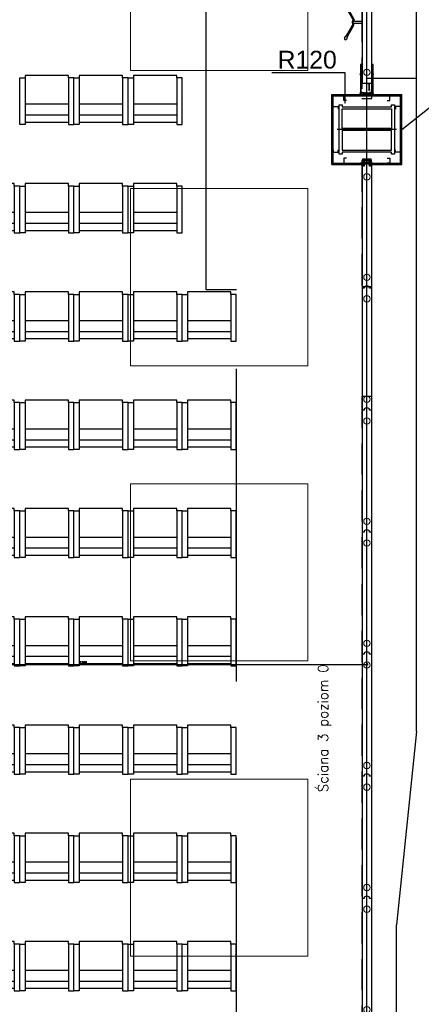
# Model space of a CAD drawing. Header units: centimetres. Extents: x -228435 to 111511, y -89367 to 428125.
# Tile 25 of 216: x -26065 to -21987, y 20112 to 30115. Entities that reach past the tile are written whole.
import ezdxf

# ---------------------------------------------------------------- set-up
doc = ezdxf.new("R2010")
doc.units = ezdxf.units.CM
doc.header["$LTSCALE"] = 50
doc.header["$PDMODE"] = 35
doc.header["$PDSIZE"] = 0.1
for name, pattern in [('0_II 10 sal$0$HIDDEN', [9.525, 6.35, -3.175]), ('DASHDOT', [25.4, 12.7, -6.35, 0, -6.35]), ('DASHDOT2', [12.7, 6.35, -3.175, 0, -3.175]), ('DIN_STRICHPUNKT', [10.7, 5, -2.5, 0.7, -2.5]), ('HIDDENX2', [19.05, 12.7, -6.35]), ('Kondygnacja +0$0$DASHDOT2', [12.7, 6.35, -3.175, 0, -3.175])]:
    doc.linetypes.add(name, pattern=pattern)
doc.layers.get('0').update_dxf_attribs({"color": 8})
doc.layers.get('DEFPOINTS').update_dxf_attribs({"color": 8})
for name, color, linetype in [('0_II 10 sal$0$ARCH_SIEDZENIA', 8, 'Continuous'), ('0_II 10 sal$0$ARCH_WYPOSAŻENIE_INNE', 8, 'Continuous'), ('0_II 10 sal$0$ARCH_ŚCIANY_PRZESUWNE', 8, 'Continuous'), ('3', 8, 'Continuous'), ('ACHSEN', 8, 'DIN_STRICHPUNKT'), ('ARCH_GK', 8, 'Continuous'), ('ARCH_INFO_ODPORNOŚĆ OGNIOWA', 8, 'Continuous'), ('ARCH_INFO_OPISY', 8, 'Continuous'), ('ARCH_INFO_OSIE_IST', 8, 'DASHDOT2'), ('ARCH_SZYNY', 8, 'Continuous'), ('HUFCOR', 8, 'Continuous'), ('Hufcor szyny', 8, 'Kondygnacja +0$0$DASHDOT2'), ('Kondygnacja +0$0$ARCH_GK', 8, 'Continuous'), ('Kondygnacja +0$0$ARCH_INFO_ODPORNOŚĆ OGNIOWA', 8, 'Continuous'), ('Kondygnacja +0$0$ARCH_PROFILE', 8, 'Continuous'), ('Kondygnacja +0$0$ARCH_STAL_IST', 8, 'Continuous'), ('Kondygnacja +0$0$ARCH_ŚCIANY_PRZESUWNE', 8, 'Continuous'), ('KÖRPERKANTE', 8, 'Continuous'), ('Osie rzutów$0$ARCH_INFO_OSIE_OPISY_IST', 8, 'Continuous'), ('PANELE', 8, 'Continuous'), ('SCHRAFFUR', 8, 'Continuous'), ('tabela', 8, 'Continuous'), ('VOLL', 8, 'Continuous')]:
    doc.layers.add(name, color=color, linetype=linetype)
for name, color, linetype, lineweight in [('2', 8, 'Continuous', 0), ('ARCH_SUFITY_PODWIESZANE', 8, 'HIDDENX2', 9), ('SYSTEMY AV', 8, 'Continuous', 13), ('Wymiary', 8, 'Continuous', 15)]:
    doc.layers.add(name, color=color, linetype=linetype, lineweight=lineweight)
doc.layers.get('HUFCOR').off()
doc.styles.add('Arial', font='ARIAL.TTF')
doc.styles.add('Kondygnacja +0$0$Arial', font='ARIAL.TTF')
doc.styles.add('Kondygnacja +0$0$Standard', font='txt')
doc.styles.add('Romans', font='Romans.shx')
doc.linetypes.add('SZYNA_LINE', pattern='A,12.7,-7.75,["SZYNA",Standard,S=2.54,R=0,X=-5.95,Y=-1.27],-7.75', length=28.2)
doc.dimstyles.new('ISO-25', dxfattribs={"dimtxt": 2.5, "dimasz": 2.5, "dimexe": 1.25, "dimexo": 0.625, "dimtad": 1, "dimtxsty": 'Standard', "dimcen": 2.5, "dimadec": 0, "dimazin": 0, "dimtfac": 1, "dimtmove": 0, "dimatfit": 3, "dimfxl": 0, "dimarcsym": 0})
doc.dimstyles.new('Kondygnacja +0$0$ISO-25', dxfattribs={"dimtxt": 2.5, "dimasz": 2.5, "dimexe": 1.25, "dimexo": 0.625, "dimtad": 1, "dimtxsty": 'Kondygnacja +0$0$Standard', "dimcen": 2.5, "dimadec": 0, "dimazin": 0, "dimtfac": 1, "dimtmove": 0, "dimatfit": 3, "dimfxl": 0, "dimarcsym": 0})
doc.dimstyles.new('Wymiary 1-200', dxfattribs={"dimtxt": 22, "dimasz": 20, "dimexe": 10, "dimexo": 0, "dimgap": 8, "dimtad": 1, "dimrnd": 0.5, "dimzin": 12, "dimdsep": 46, "dimtxsty": 'Romans', "dimblk": 'OBLIQUE', "dimcen": 0.5, "dimdle": 15, "dimclrt": 55, "dimazin": 0, "dimtfac": 1, "dimtmove": 1, "dimatfit": 3, "dimfxl": 0, "dimtolj": 1, "dimtzin": 0, "dimarcsym": 0})

# ---------------------------------------------------------------- blocks, each defined once
blk = doc.blocks.new('SU Lampy kwadratowe +0')
at = {"layer": 'ARCH_SUFITY_PODWIESZANE', "ltscale": 2.5}
for points in [[(9620, 7640), (9800, 7640), (9800, 7460), (9620, 7460)], [(9620, 7340), (9800, 7340), (9800, 7160), (9620, 7160)], [(9620, 7040), (9800, 7040), (9800, 6860), (9620, 6860)], [(9620, 6740), (9800, 6740), (9800, 6560), (9620, 6560)]]:
    blk.add_lwpolyline(points, close=True, dxfattribs=at)
blk = doc.blocks.new('Kondygnacja +0$0$_Dot')
at = {"color": 0, "linetype": 'ByBlock', "lineweight": -2}
blk.add_line((-0.5, 0), (-1, 0), dxfattribs=at)
at = {"color": 0, "linetype": 'ByBlock', "const_width": 0.5}
blk.add_lwpolyline([(-0.25, 0, 1), (0.25, 0, 1)], format="xyb", close=True, dxfattribs=at)
blk = doc.blocks.new('A$C50B549AF')
at = {"layer": 'ARCH_SZYNY', "linetype": 'SZYNA_LINE', "ltscale": 2.5}
for p, q in [((3662.1, 1788.7, 445.1), (3662.1, 5685.3, 9.4)), ((3611.5, 2435.9, 630), (3611.5, 3577.4, 630)), ((3611.5, 2452.4, 1260), (3662.1, 2452.4, 591.7)), ((3611.5, 1235.9, 630), (3611.5, 2377.4, 630)), ((3662.1, 1788.7, 1213.4), (3641.5, 1592.2, 1213.4)), ((3641.5, 1252.3, 1260), (3641.5, 1592.2, 1069.6))]:
    blk.add_line(p, q, dxfattribs=at)
blk = doc.blocks.new('BEDIENHEBEL')
at = {"layer": 'KÖRPERKANTE'}
for p, q in [((-10, -85), (-10, 0)), ((-10, 0), (10, 0)), ((10, -85), (10, 0)), ((-145, -149), (-38, -87)), ((-140, -158), (-33, -96)), ((-31, -85), (-10, -85)), ((-31, -95), (-10, -95)), ((-10, -95), (-10, -100)), ((-10, -100), (10, -100)), ((31, -85), (10, -85)), ((31, -95), (10, -95)), ((10, -95), (10, -100)), ((140, -158), (33, -96)), ((145, -149), (38, -87)), ((-173, -156), (-148, -147)), ((-160, -178), (-140, -161)), ((-139, -159), (-146, -147)), ((139, -159), (146, -147)), ((160, -178), (140, -161)), ((173, -156), (148, -147))]:
    blk.add_line(p, q, dxfattribs=at)
for centre, radius, start, end in [((-31, -100), 15, 90, 120), ((-31, -100), 5, 90, 120), ((-15, -90), 7.25, 316.3972, 43.6028), ((15, -90), 7.25, 136.3972, 223.6028), ((31, -100), 15, 60, 90), ((31, -100), 5, 60, 90), ((-167, -167), 12.5, 120, 300), ((-147, -148), 1, 30, 120), ((-140, -160), 1, 300, 30), ((140, -160), 1, 150, 240), ((147, -148), 1, 60, 150), ((167, -167), 12.5, 240, 60)]:
    blk.add_arc(centre, radius, start, end, dxfattribs=at)
blk = doc.blocks.new('*U522')
at = {"layer": 'PANELE'}
for points in [[(0, 0), (0, -21), (-14, -21)], [(0, 0), (1240, 0)], [(1050, -97), (1050, -112), (1240, -112), (1240, 15), (1050, 15), (1050, 0)], [(-14, -76), (0, -76), (0, -97)], [(0, -97), (1240, -97)]]:
    blk.add_lwpolyline(points, dxfattribs=at)
blk.add_arc((24, -48), 46.5, 143.7563, 216.2437, dxfattribs=at)
at = {"layer": 'Wymiary'}
for centre in [(110, -48), (1130, -48)]:
    blk.add_circle(centre, 32, dxfattribs=at)
at = {"layer": 'PANELE'}
blk.add_blockref('BEDIENHEBEL', (620, -97), dxfattribs=at)
blk = doc.blocks.new('*U520')
at = {"layer": 'PANELE'}
for points in [[(0, 0), (0, -21), (-14, -21)], [(0, 0), (1240, 0)], [(1240, 0), (1240, -21), (1226, -21)], [(-14, -76), (0, -76), (0, -97)], [(0, -97), (1240, -97)], [(1226, -76), (1240, -76), (1240, -97)]]:
    blk.add_lwpolyline(points, dxfattribs=at)
for centre in [(24, -48), (1264, -48)]:
    blk.add_arc(centre, 46.5, 143.7563, 216.2437, dxfattribs=at)
at = {"layer": 'Wymiary'}
for centre in [(110, -48), (1130, -48)]:
    blk.add_circle(centre, 32, dxfattribs=at)
blk = doc.blocks.new('0_II 10 sal$0$Miejsce_siedzące_2d')
at = {"color": 0, "linetype": 'ByBlock', "lineweight": -2}
for p, q in [((-26.4, 27.1), (26.4, 27.1)), ((-26.4, 12.5), (26.4, 12.5))]:
    blk.add_line(p, q, dxfattribs=at)
for points in [[(-26.4, 62.7), (-26.4, 0), (-33, 0), (-33, 62.7), (-26.4, 62.7), (-26.4, 66), (26.4, 66), (26.4, 62.7), (26.4, 0), (33, 0), (33, 62.7), (26.4, 62.7)], [(26.4, 3.3), (-26.4, 3.3)]]:
    blk.add_lwpolyline(points, dxfattribs=at)
blk = doc.blocks.new('VERT-NEU')
at = {"layer": 'KÖRPERKANTE'}
for p, q in [((-25, 48), (-36, 48)), ((-36, 48), (-36, 46)), ((-34, 46), (-36, 46)), ((-36, 31), (-34, 31)), ((-36, 29), (-36, 31)), ((-21, 29), (-36, 29)), ((-34, 31), (-34, 46)), ((-30, 46), (-30, 33)), ((-25, 46), (-30, 46)), ((-30, 33), (-6, 33)), ((-23, 47), (-23, 47)), ((-13, 21), (-21, 29)), ((-14, 25), (-11, 22)), ((-9, 29), (-13, 29)), ((-11, 21), (-11, 21)), ((-8, 19), (-8, 28)), ((0, 26), (-6, 33)), ((-6, 19), (-6, 26)), ((-5, 26), (-3, 24)), ((-3, 24), (-3, 0)), ((-3, -24), (-3, 0)), ((7, 26), (0, 26)), ((0, 23), (0, 0)), ((0, 23), (5, 23)), ((0, -23), (0, 0)), ((5, 21), (5, 23)), ((8, 21), (5, 21)), ((8, 25), (8, 21)), ((-21, -29), (-36, -29)), ((-36, -29), (-36, -31)), ((-36, -31), (-34, -31)), ((-36, -46), (-36, -48)), ((-34, -46), (-36, -46)), ((-25, -48), (-36, -48)), ((-34, -31), (-34, -46)), ((-30, -33), (-6, -33)), ((-30, -46), (-30, -33)), ((-25, -46), (-30, -46)), ((-23, -47), (-23, -47)), ((-13, -21), (-21, -29)), ((-14, -25), (-11, -22)), ((-9, -29), (-13, -29)), ((-8, -19), (-8, -28)), ((-6, -19), (-6, -26)), ((-6, -33), (0, -26)), ((-5, -26), (-3, -24)), ((0, -23), (5, -23)), ((7, -26), (0, -26)), ((8, -21), (5, -21)), ((5, -21), (5, -23)), ((8, -25), (8, -21))]:
    blk.add_line(p, q, dxfattribs=at)
at = {"layer": 'KÖRPERKANTE', "linetype": 'ByBlock'}
for p, q in [((2, -23), (3, -23)), ((2, -26), (3, -26))]:
    blk.add_line(p, q, dxfattribs=at)
at = {"layer": 'KÖRPERKANTE'}
for centre, radius, start, end in [((-25, 47), 1.2, 360, 90), ((-25, 47), 1.2, 270, 360), ((-13, 27), 2, 90, 225), ((-12, 22), 1.12, 225, 315), ((-12, 22), 1.12, 315, 45), ((-9, 28), 0.5, 360, 90), ((-7, 19), 1, 180, 360), ((-6, 26), 0.5, 45, 180), ((7, 25), 0.762, 0, 90), ((-25, -47), 1.2, 0, 90), ((-25, -47), 1.2, 270, 0), ((-13, -27), 2, 135, 270), ((-12, -22), 1.12, 45, 135), ((-12, -22), 1.12, 315, 45), ((-9, -28), 0.5, 270, 0), ((-7, -19), 1, 0, 180), ((-6, -26), 0.5, 180, 315), ((7, -25), 0.762, 270, 0)]:
    blk.add_arc(centre, radius, start, end, dxfattribs=at)
blk = doc.blocks.new('hufcor detal 1')
at = {"layer": 'VOLL'}
h = blk.add_hatch(color=256, dxfattribs=at)
h.paths.add_polyline_path([(-5.8, -6.1), (-5.8, -3.2, 0.427595), (-6.4, -2.6, 0.427595), (-7, -3.2), (-7, -6.4), (-5.5, -10.4, -0.519458), (-5.6, -10.6), (-6.5, -10.6, 0.414214), (-7, -11.1), (-7, -16.5), (-5.9, -16.5), (-5.9, -11.5), (-4.7, -11.5), (-4.7, -12.6), (-4.1, -12.6), (-4.1, -10.9)])
h.paths.add_polyline_path([(-5.9, -16.5), (-7, -16.5), (-7, -21.9, 0.414214), (-6.5, -22.4), (-5.6, -22.4, -0.519458), (-5.5, -22.6), (-7, -26.6), (-7, -29.8, 0.427595), (-6.4, -30.4, 0.427595), (-5.8, -29.8), (-5.8, -26.9), (-4.1, -22.1), (-4.1, -20.4), (-4.7, -20.4), (-4.7, -21.5), (-5.9, -21.5)])
at = {"layer": 'ACHSEN', "ltscale": 5}
blk.add_line((261.6, -16.5), (-60.4, -16.5), dxfattribs=at)
at = {"layer": 'ARCH_GK', "linetype": 'Continuous', "lineweight": -3}
blk.add_line((0, 0), (-6.2, 0), dxfattribs=at)
for points in [[(-10, 0), (0, 0)], [(-6.2, 17.9), (-3.7, 17.9), (-3.3, 19.6), (-3.1, 17.9)], [(-6.2, 0), (-6.2, 17.9)], [(0, 17.9), (-2.5, 17.9), (-2.8, 16.1), (-3.1, 17.9)], [(0, 0), (0, 17.9)], [(-6.2, -33), (-6.2, -50.9)], [(0, -50.9), (-2.5, -50.9), (-2.8, -49.1), (-3.1, -50.9)], [(0, -33), (0, -50.9)], [(-6.2, -50.9), (-3.7, -50.9), (-3.3, -52.6), (-3.1, -50.9)]]:
    blk.add_lwpolyline(points, dxfattribs=at)
at = {"layer": 'KÖRPERKANTE'}
for p, q in [((-7, -3.2), (-7, -6.4)), ((-5.5, -10.4), (-7, -6.4)), ((-7, -11.1), (-7, -21.9)), ((-7, -26.6), (-5.5, -22.6)), ((-7, -29.8), (-7, -26.6)), ((-6.5, -10.6), (-5.6, -10.6)), ((-6.5, -22.4), (-5.6, -22.4)), ((-6.4, -2.6), (-6.4, -2.6)), ((-6.4, -30.4), (-6.4, -30.4)), ((-5.9, -11.5), (-5.9, -21.5)), ((-4.7, -11.5), (-5.9, -11.5)), ((-5.9, -21.5), (-4.7, -21.5)), ((-5.8, -3.2), (-5.8, -6.1)), ((-5.8, -6.1), (-4.1, -10.9)), ((-4.1, -22.1), (-5.8, -26.9)), ((-5.8, -29.8), (-5.8, -26.9)), ((-4.7, -12.6), (-4.7, -11.5)), ((-4.1, -12.6), (-4.7, -12.6)), ((-4.1, -20.4), (-4.7, -20.4)), ((-4.7, -21.5), (-4.7, -20.4)), ((-4.1, -12.6), (-4.1, -10.9)), ((-4.1, -22.1), (-4.1, -20.4))]:
    blk.add_line(p, q, dxfattribs=at)
for centre, radius, start, end in [((-6.4, -3.2), 0.55, 90, 180), ((-6.5, -11.1), 0.55, 90, 180), ((-6.5, -21.9), 0.55, 180, 270), ((-6.4, -29.8), 0.55, 180, 270), ((-6.4, -3.2), 0.55, 0, 90), ((-6.4, -29.8), 0.55, 270, 0), ((-5.6, -10.5), 0.1, 270, 19.8), ((-5.6, -22.5), 0.1, 340.2, 90)]:
    blk.add_arc(centre, radius, start, end, dxfattribs=at)
at = {"layer": 'VOLL'}
for p, q in [((3.9, 6.5), (3.9, 0.5)), ((3.9, -39.5), (3.9, -33.5))]:
    blk.add_line(p, q, dxfattribs=at)
at = {"layer": 'VOLL', "xscale": -0.5, "yscale": 0.5000000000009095, "zscale": 0.5000000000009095}
blk.add_blockref('VERT-NEU', (-11.2, -16.5), dxfattribs=at)
blk = doc.blocks.new('CLOSURE')
at = {"color": 7, "linetype": 'Continuous'}
for p, q in [((-2.3, 0), (-9.1, 0)), ((-2.3, 0), (-1.6, -0.7)), ((-10.3, -1.2), (-10.3, -2.5)), ((-10.3, -33.9), (-10.3, -40.3)), ((-9.3, -3.5), (-7.7, -3.5)), ((-7.8, -32.9), (-9.3, -32.9)), ((-9.3, -41.3), (-3.3, -41.3)), ((-7.9, -6.6), (-8.3, -6.6)), ((-8.2, -29.8), (-7.8, -29.8)), ((-7.9, -38.9), (-7.9, -36.5)), ((-7.9, -36.5), (177.3, -36.5)), ((-3.3, -38.9), (-7.9, -38.9)), ((-2.4, -12.1), (-2.4, -17.2)), ((-2.4, -17.2), (-1.4, -18.2)), ((-1.4, -18.2), (-2.4, -19.2)), ((-2.4, -19.2), (-2.4, -24.4)), ((-2.3, -40.3), (-2.3, -39.9)), ((-1.6, -0.7), (-1.6, -2.2)), ((-0.6, -3.2), (0, -3.2)), ((0, -29.1), (0, -3.2)), ((0, -34.1), (0, -32.1)), ((150.3, -34.1), (0, -34.1)), ((5.5, -30.1), (1, -30.1)), ((1, -31.1), (5.5, -31.1)), ((6, -30.6), (6, -30.6)), ((146.2, -30.5), (146.2, -30.6)), ((153, -30), (146.7, -30)), ((146.7, -31.1), (151, -31.1)), ((153.5, -31.2), (153.5, -30.5)), ((155.9, -30.5), (155.9, -31.2)), ((162.8, -34.1), (159.1, -34.1)), ((166, -31.2), (166, -30.5)), ((168.4, -30.5), (168.4, -31.2)), ((178.7, -34.1), (171.6, -34.1)), ((171.7, -39.9), (171.7, -40.3)), ((177.3, -38.9), (172.7, -38.9)), ((172.7, -41.3), (178.7, -41.3)), ((177.3, -36.5), (177.3, -38.9)), ((179.7, -40.3), (179.7, -35.1))]:
    blk.add_line(p, q, dxfattribs=at)
for centre, radius, start, end in [((-9.1, -1.2), 1.2, 90, 180), ((-9.3, -2.5), 1, 180, 270), ((-9.3, -33.9), 1, 90, 180), ((-9.3, -40.3), 1, 180, 270), ((-8.3, -7.6), 1, 90, 217.57521), ((-8.2, -28.8), 1, 140.52424, 270), ((-5.1, -5.1), 5.01, 217.57521, 275.73034), ((-5.1, -31.3), 5.01, 84.26986, 140.52424), ((-7.9, -7.6), 1, 40.70803, 90), ((-7.8, -28.8), 1, 270, 317.15636), ((-7.8, -33.9), 1, 42.84364, 90), ((-7.7, -2.5), 1, 270, 314.94418), ((-5.1, -5.1), 2.75, 220.70803, 134.94418), ((-5.1, -31.3), 2.75, 222.84364, 137.15636), ((-4.4, -12.1), 2, 0, 95.73034), ((-4.4, -24.4), 2, 264.26986, 0), ((-3.3, -39.9), 1, 0, 90), ((-3.3, -40.3), 1, 270, 0), ((-0.6, -2.2), 1, 180, 270), ((1, -29.1), 1, 180, 270), ((1, -32.1), 1, 90, 180), ((5.5, -30.6), 0.5, 0, 90), ((5.5, -30.6), 0.5, 270, 0), ((146.7, -30.5), 0.5, 90, 180), ((146.7, -30.6), 0.5, 180, 270), ((150.3, -33.1), 1, 270, 3.26413), ((151, -31.6), 0.5, 341.31431, 90), ((154.7, -32.8), 3.4, 161.31431, 183.26413), ((154.7, -32.8), 1.75, 143.1301, 36.8699), ((153, -30.5), 0.5, 0, 90), ((152.5, -31.2), 1, 323.1301, 0), ((156.4, -30.5), 0.5, 54.1117, 180), ((156.9, -31.2), 1, 180, 216.8699), ((154.7, -32.8), 3.4, 356.73587, 54.1117), ((159.1, -33.1), 1, 176.73587, 270), ((162.8, -33.1), 1, 270, 3.26413), ((167.2, -32.8), 3.4, 125.8883, 183.26413), ((165.5, -30.5), 0.5, 0, 125.8883), ((167.2, -32.8), 1.75, 143.1301, 36.8699), ((165, -31.2), 1, 323.1301, 0), ((168.9, -30.5), 0.5, 54.1117, 180), ((169.4, -31.2), 1, 180, 216.8699), ((167.2, -32.8), 3.4, 356.73587, 54.1117), ((171.6, -33.1), 1, 176.73587, 270), ((172.7, -39.9), 1, 90, 180), ((172.7, -40.3), 1, 180, 270), ((178.7, -35.1), 1, 0, 90), ((178.7, -40.3), 1, 270, 0)]:
    blk.add_arc(centre, radius, start, end, dxfattribs=at)
blk = doc.blocks.new('hufcor detal 2')
at = {"layer": 'SCHRAFFUR'}
h = blk.add_hatch(dxfattribs=at)
h.set_pattern_fill('ANSI34', color=256, scale=10, style=0)
h.set_pattern_definition([(45, (-9731.639, 331.908), (-5.303301, 5.303301), []), (45, (-9729.871, 331.908), (-5.303301, 5.303301), []), (45, (-9728.1034, 331.908), (-5.303301, 5.303301), []), (45, (-9726.3356, 331.908), (-5.303301, 5.303301), [])])
h.paths.add_polyline_path([(-4.1, 11.6), (-8.1, 11.6), (-8.1, 0.6), (-4.1, 0.6)])
h.paths.add_polyline_path([(-4.1, 0.6), (-8.1, 0.6), (-8.1, -10.4), (-4.1, -10.4)])
at = {"layer": 'VOLL'}
for points in [[(-5.3, 30), (-97.9, 30), (-97.9, 31.2), (-5.3, 31.2)], [(-5.3, -29.9), (-5.3, -28.7), (-97.9, -28.7), (-97.9, -29.9)]]:
    blk.add_hatch(color=256, dxfattribs=at).paths.add_polyline_path(points)
at = {"layer": '2'}
for p, q in [((-96.6, 25.3), (-96.6, 25.2)), ((-93.3, 27.5), (-93.5, 26.6)), ((-92.7, 27.4), (-93, 26.3)), ((-86.8, 27.4), (-86.5, 26.3)), ((-86.2, 27.5), (-86, 26.6)), ((-82.9, 25.3), (-82.9, 25.2))]:
    blk.add_line(p, q, dxfattribs=at)
for centre, radius, start, end in [((-96.5, 25.2), 0.15, 81.6479, 164.0608), ((-96.5, 25.2), 0.15, 164.0608, 254.4521), ((-95.7, 27.8), 2.49, 252.0018, 332.2702), ((-95.4, 27.5), 2.67, 245.6965, 334.3626), ((-92.9, 28.1), 0.8, 285.0434, 236.2841), ((-86.6, 28.1), 0.8, 303.7159, 254.9566), ((-84.1, 27.5), 2.67, 205.6374, 294.3035), ((-83.8, 27.8), 2.49, 207.7298, 287.9982), ((-83, 25.2), 0.15, 15.9392, 98.3521), ((-83, 25.2), 0.15, 285.5479, 15.9392)]:
    blk.add_arc(centre, radius, start, end, dxfattribs=at)
at = {"layer": '3'}
for centre, radius, start, end in [((-11.1, -0.1), 11.1, 308.9452, 51.0548), ((-11, -0.1), 10.6, 310.6017, 49.3983)]:
    blk.add_arc(centre, radius, start, end, dxfattribs=at)
at = {"layer": 'ACHSEN', "ltscale": 5}
blk.add_line((53.1, 0.6), (-268.8, 0.6), dxfattribs=at)
at = {"layer": 'ARCH_GK', "linetype": 'Continuous', "lineweight": -3}
for p, q in [((0.3, 17.1), (0.3, 35)), ((0.3, 35), (0.3, -33.7))]:
    blk.add_line(p, q, dxfattribs=at)
for points in [[(0.3, 35), (2.7, 35), (3, 36.7), (3.3, 35)], [(6.4, 35), (3.9, 35), (3.5, 33.3), (3.3, 35)], [(6.3, 17.1), (6.3, 35)], [(6.3, 35), (6.3, -33.7)], [(0.3, -33.7), (2.7, -33.7), (3, -35.5), (3.3, -33.7)], [(6.4, -33.7), (3.9, -33.7), (3.5, -32), (3.3, -33.7)]]:
    blk.add_lwpolyline(points, dxfattribs=at)
at = {"layer": 'VOLL'}
for p, q in [((-96.8, 31.2), (-6.5, 31.2)), ((-8.1, 11.6), (-8.1, -10.4)), ((-8.1, 11.6), (-4.1, 11.6)), ((-4.1, 11.6), (-4.1, -10.4)), ((-48.1, -6.8), (-53, -10.2)), ((-48.1, -13.6), (-53, -10.2)), ((-48.1, -9.2), (-48.1, -6.8)), ((-48.1, -9.2), (-23.8, -9.2)), ((-48.1, -11.2), (-23.8, -11.2)), ((-48.1, -11.2), (-48.1, -13.6)), ((-23.8, -6.8), (-18.8, -10.2)), ((-23.8, -9.2), (-23.8, -6.8)), ((-23.8, -13.6), (-18.8, -10.2)), ((-23.8, -11.2), (-23.8, -13.6)), ((-8.1, -10.4), (-4.1, -10.4))]:
    blk.add_line(p, q, dxfattribs=at)
for points in [[(-3, 27.1), (-5.7, 27.1, -7.740139), (-5.7, 27.7), (-3, 27.7, -0.445604), (-3, 14), (-5.7, 14, -7.740139), (-5.7, 14.6), (-3, 14.6, 0.483874)], [(-3, -25.9), (-5.7, -25.9, 7.740139), (-5.7, -26.4), (-3, -26.4, 0.445604), (-3, -12.7), (-5.7, -12.7, 7.740139), (-5.7, -13.3), (-3, -13.3, -0.406168)]]:
    blk.add_lwpolyline(points, format="xyb", close=True, dxfattribs=at)
blk.add_lwpolyline([(-97.9, -28.7), (-5.3, -28.7), (-5.3, -29.9), (-97.9, -29.9)], close=True, dxfattribs=at)
at = {"layer": 'VOLL', "xscale": 0.5, "yscale": 0.5000000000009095, "zscale": 0.5000000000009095, "rotation": 180}
blk.add_blockref('CLOSURE', (-9.3, 11.7), dxfattribs=at)
at = {"layer": 'VOLL', "xscale": -0.5, "yscale": 0.5000000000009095, "zscale": 0.5000000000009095}
blk.add_blockref('CLOSURE', (-9.3, -10.4), dxfattribs=at)
blk = doc.blocks.new('_Oblique')
at = {"color": 0, "linetype": 'ByBlock', "lineweight": -2}
blk.add_line((-0.5, -0.5), (0.5, 0.5), dxfattribs=at)
blk = doc.blocks.new('*D1205')
at = {"layer": 'DEFPOINTS', "color": 0, "lineweight": 40}
for p in [(-22540, 23566), (-28300, 22890, 6300), (-22540, 22890, 6300)]:
    blk.add_point(p, dxfattribs=at)
at = {"layer": 'SYSTEMY AV', "color": 0, "lineweight": -2}
for p, q in [((-28315, 23566), (-22525, 23566)), ((-28300, 23574), (-28300, 23576)), ((-22540, 23574), (-22540, 23576))]:
    blk.add_line(p, q, dxfattribs=at)
at = {"layer": 'SYSTEMY AV', "color": 0, "lineweight": -2, "xscale": 20, "yscale": 20, "zscale": 20, "rotation": 180}
blk.add_blockref('_Oblique', (-28300, 23566), dxfattribs=at)
at = {"layer": 'SYSTEMY AV', "color": 0, "lineweight": -2, "xscale": 20, "yscale": 20, "zscale": 20}
blk.add_blockref('_Oblique', (-22540, 23566), dxfattribs=at)
at = {"layer": 'SYSTEMY AV', "color": 55, "lineweight": 40, "insert": (-25420, 23585), "char_height": 22, "attachment_point": 5, "style": 'Romans'}
blk.add_mtext('\\A1;5760', dxfattribs=at)
blk = doc.blocks.new('Osie rzutów')
at = {"layer": 'ARCH_INFO_OSIE_IST', "ltscale": 10}
for p, q in [((9860, 12510), (9860, 4623.3)), ((9860, 7370), (9860, 7430)), ((4436, 7400), (15156.5, 7400)), ((9890, 7400), (9830, 7400)), ((4436, 6800), (15156.5, 6800))]:
    blk.add_line(p, q, dxfattribs=at)

msp = doc.modelspace()

# ---------------------------------------------------------------- linework, layer by layer
at = {"layer": '0_II 10 sal$0$ARCH_WYPOSAŻENIE_INNE', "linetype": '0_II 10 sal$0$HIDDEN', "ltscale": 10, "elevation": 630}
msp.add_lwpolyline([(-33215, 30630), (-32910, 30630), (-32910, 27370), (-33215, 27370), (-33215, 18630), (-32910, 18630), (-32910, 18325), (-24170, 18325), (-24170, 18630), (-23865, 18630), (-23865, 27370), (-24170, 27370), (-24170, 30630), (-23865, 30630), (-23865, 39370), (-24170, 39370), (-24170, 39675), (-32910, 39675), (-32910, 39370), (-33215, 39370)], close=True, dxfattribs=at)
at = {"layer": '0_II 10 sal$0$ARCH_ŚCIANY_PRZESUWNE', "linetype": '0_II 10 sal$0$HIDDEN', "lineweight": -3}
for p, q in [((-22590, 27403, -5670), (-22490, 27403, -5670)), ((-22490, 26287, -5670), (-22590, 26287, -5670))]:
    msp.add_line(p, q, dxfattribs=at)
at = {"layer": '0_II 10 sal$0$ARCH_ŚCIANY_PRZESUWNE', "linetype": '0_II 10 sal$0$HIDDEN', "lineweight": -3, "elevation": 630}
for points in [[(-22590, 29315), (-22490, 29315), (-22490, 40685), (-22590, 40685)], [(-22590, 27403), (-22490, 27403), (-22490, 28685), (-22590, 28685)], [(-22590, 17315), (-22490, 17315), (-22490, 26287), (-22590, 26287)]]:
    msp.add_lwpolyline(points, close=True, dxfattribs=at)
at = {"layer": 'Kondygnacja +0$0$ARCH_GK', "elevation": 630}
for points in [[(-22895, 29050), (-22895, 29355)], [(-22895, 29355), (-22490, 29355)], [(-22895, 29342.5), (-22490, 29342.5)], [(-22882.5, 29050), (-22882.5, 29342.5)], [(-22490, 29355), (-22185, 29355)], [(-22490, 29342.5), (-22197.5, 29342.5)], [(-22197.5, 28657.5), (-22197.5, 29355)], [(-22185, 28645), (-22185, 29355)], [(-22895, 28645), (-22895, 29050)], [(-22882.5, 28645), (-22882.5, 29050)], [(-22895, 28645), (-22590, 28645)], [(-22882.5, 28657.5), (-22590, 28657.5)], [(-22490, 28657.5), (-22185, 28657.5)], [(-22490, 28645), (-22185, 28645)]]:
    msp.add_lwpolyline(points, dxfattribs=at)
at = {"layer": 'Kondygnacja +0$0$ARCH_PROFILE', "elevation": 630}
for points in [[(-22747.5, 29292.5), (-22772.5, 29292.5), (-22772.5, 29342.5), (-22747.5, 29342.5)], [(-22332.5, 29292.5), (-22307.5, 29292.5), (-22307.5, 29342.5), (-22332.5, 29342.5)], [(-22882.5, 29207.5), (-22882.5, 29232.5), (-22832.5, 29232.5), (-22832.5, 29207.5)], [(-22197.5, 29207.5), (-22197.5, 29232.5), (-22247.5, 29232.5), (-22247.5, 29207.5)], [(-22882.5, 28792.5), (-22882.5, 28767.5), (-22832.5, 28767.5), (-22832.5, 28792.5)], [(-22197.5, 28792.5), (-22197.5, 28767.5), (-22247.5, 28767.5), (-22247.5, 28792.5)], [(-22747.5, 28707.5), (-22772.5, 28707.5), (-22772.5, 28657.5), (-22747.5, 28657.5)], [(-22332.5, 28707.5), (-22307.5, 28707.5), (-22307.5, 28657.5), (-22332.5, 28657.5)]]:
    msp.add_lwpolyline(points, dxfattribs=at)
at = {"layer": 'Kondygnacja +0$0$ARCH_STAL_IST', "elevation": 630}
for points in [[(-22820, 28750), (-22820, 29250), (-22790, 29250), (-22790, 29230), (-22290, 29230), (-22290, 29250), (-22260, 29250), (-22260, 28750), (-22290, 28750), (-22290, 28770), (-22790, 28770), (-22790, 28750)], [(-22290, 29010), (-22790, 29010), (-22790, 29210), (-22290, 29210)], [(-22790, 28790), (-22290, 28790), (-22290, 28990), (-22790, 28990)]]:
    msp.add_lwpolyline(points, close=True, dxfattribs=at)
at = {"layer": 'Kondygnacja +0$0$ARCH_ŚCIANY_PRZESUWNE', "elevation": 630}
for points in [[(-22494.5007, 28645), (-22494.5007, 28697.5), (-22585.4993, 28697.5), (-22585.4993, 28645)], [(-22507.0007, 28645), (-22507.0007, 28685), (-22572.9993, 28685), (-22572.9993, 28645)]]:
    msp.add_lwpolyline(points, dxfattribs=at)

# ---------------------------------------------------------------- block references
at = {"layer": '0_II 10 sal$0$ARCH_SIEDZENIA', "linetype": 'Continuous', "lineweight": -3, "xscale": -8.328285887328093, "yscale": 7.571168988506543, "zscale": 10}
for p in [(-25790, 29050, -12270), (-25240, 29050, -12270), (-24690, 29050, -12270), (-26340, 27950, -12270), (-25790, 27950, -12270), (-25240, 27950, -12270), (-24690, 27950, -12270), (-26340, 26850, -12270), (-25790, 26850, -12270), (-25240, 26850, -12270), (-24690, 26850, -12270), (-24140, 26850, -12270), (-26340, 25750, -18570), (-25790, 25750, -18570), (-25240, 25750, -18570), (-24690, 25750, -18570), (-24140, 25750, -18570), (-26340, 24650, -24870), (-25790, 24650, -24870), (-25240, 24650, -24870), (-24690, 24650, -24870), (-24140, 24650, -24870), (-26340, 23550, -31170), (-25790, 23550, -31170), (-25240, 23550, -31170), (-24690, 23550, -31170), (-24140, 23550, -31170), (-26340, 22450, -37470), (-25790, 22450, -37470), (-25240, 22450, -37470), (-24690, 22450, -37470), (-24140, 22450, -37470), (-26340, 21350, -43770), (-25790, 21350, -43770), (-25240, 21350, -43770), (-24690, 21350, -43770), (-24140, 21350, -43770), (-26340, 20250, -50070), (-25790, 20250, -50070), (-25240, 20250, -50070), (-24690, 20250, -50070), (-24140, 20250, -50070)]:
    msp.add_blockref('0_II 10 sal$0$Miejsce_siedzące_2d', p, dxfattribs=at)
at = {"layer": 'ARCH_SUFITY_PODWIESZANE', "ltscale": 2.5, "xscale": 10, "yscale": 10, "zscale": 10}
msp.add_blockref('SU Lampy kwadratowe +0', (-121140, -45000, -5670), dxfattribs=at)
at = {"layer": 'HUFCOR', "xscale": 10, "yscale": 10, "zscale": 10}
msp.add_blockref('A$C50B549AF', (-58654.9183, 4996.03602, -5670), dxfattribs=at)
at = {"layer": 'Osie rzutów$0$ARCH_INFO_OSIE_OPISY_IST', "xscale": 10, "yscale": 10, "zscale": 10}
msp.add_blockref('Osie rzutów', (-121140, -45000, 630), dxfattribs=at)
at = {"layer": 'PANELE', "rotation": 270}
for name, p in [('*U522', (-22491.5, 30710.18385, 6930)), ('*U520', (-22491.48706, 28628.38305, 630)), ('*U520', (-22491.5, 27388.65679, 6930)), ('*U520', (-22491.48706, 26148.38305, 630)), ('*U520', (-22491.48706, 24908.38305, 630)), ('*U520', (-22491.48706, 23668.38305, 630)), ('*U520', (-22491.48706, 22428.38305, 630)), ('*U520', (-22491.48706, 21188.38305, 630))]:
    msp.add_blockref(name, p, dxfattribs=at)
at = {"layer": 'tabela', "linetype": 'DASHDOT'}
for name, p, xscale, yscale, zscale, rotation in [('hufcor detal 2', (-22538.6514, 29355.68913, 630), -2.112530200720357, 2.112530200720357, 2.112530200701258, 90.00000001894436), ('hufcor detal 1', (-22507.0007, 28645.1, 630), 2.000000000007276, 2.000000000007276, 2, 270)]:
    msp.add_blockref(name, p, dxfattribs=dict(at, xscale=xscale, yscale=yscale, zscale=zscale, rotation=rotation))

# ---------------------------------------------------------------- texts
at = {"layer": 'ARCH_INFO_ODPORNOŚĆ OGNIOWA', "insert": (-23145.4508, 29857.76721, 630), "char_height": 180, "width": 3036.6124481, "attachment_point": 5, "style": 'Arial'}
msp.add_mtext('\\PR120', dxfattribs=at)
at = {"layer": 'Hufcor szyny', "linetype": 'ByBlock', "ltscale": 5, "insert": (-23033.91717, 22267.16666, 635.5409), "char_height": 100, "width": 5268.2821399, "attachment_point": 1, "rotation": 90, "style": 'Romans'}
msp.add_mtext('Ściana 3 poziom 0', dxfattribs=at)
at = {"layer": 'Kondygnacja +0$0$ARCH_INFO_ODPORNOŚĆ OGNIOWA', "insert": (-23145.4508, 29857.76721, 630), "char_height": 180, "width": 3036.6124481, "attachment_point": 5, "style": 'Kondygnacja +0$0$Arial'}
msp.add_mtext('\\PR120', dxfattribs=at)

# ---------------------------------------------------------------- dimensions: what is measured, and where the dimension line sits
at = {"layer": 'SYSTEMY AV', "lineweight": 40}
dim = msp.add_linear_dim(base=(-22540, 23566.49262, -5670), p1=(-28300, 22890, 630), p2=(-22540, 22890, 630), dimstyle='Wymiary 1-200', dxfattribs=at)
dim.commit()
dim.dimension.update_dxf_attribs({"geometry": '*D1205', "text_midpoint": (-25420, 23585.49262, -5670)})

# ---------------------------------------------------------------- leaders
at = {"layer": 'ARCH_INFO_ODPORNOŚĆ OGNIOWA'}
msp.add_leader([(-22761.34037, 29266.46832, 630), (-22761.34037, 29574.77761, 630), (-23503.71076, 29574.77761, 630)], dimstyle='ISO-25', override={"dimscale": 5, "dimasz": 2, "dimtad": 0, "dimldrblk": 'Dot'}, dxfattribs=at)
at = {"layer": 'ARCH_INFO_OPISY'}
msp.add_leader([(-22185, 29000, 630), (-21890.61562, 29234.02862, 630), (-20539.3606, 29234.02862, 630)], dimstyle='ISO-25', override={"dimscale": 5, "dimasz": 2, "dimtad": 0, "dimldrblk": 'Dot'}, dxfattribs=at)
at = {"layer": 'Kondygnacja +0$0$ARCH_INFO_ODPORNOŚĆ OGNIOWA'}
msp.add_leader([(-22761.34037, 29266.46832, 630), (-22761.34037, 29574.77761, 630), (-23503.71076, 29574.77761, 630)], dimstyle='Kondygnacja +0$0$ISO-25', override={"dimscale": 5, "dimasz": 2, "dimtad": 0, "dimldrblk": 'Kondygnacja +0$0$_Dot'}, dxfattribs=at)

doc.saveas('drawing.dxf')
